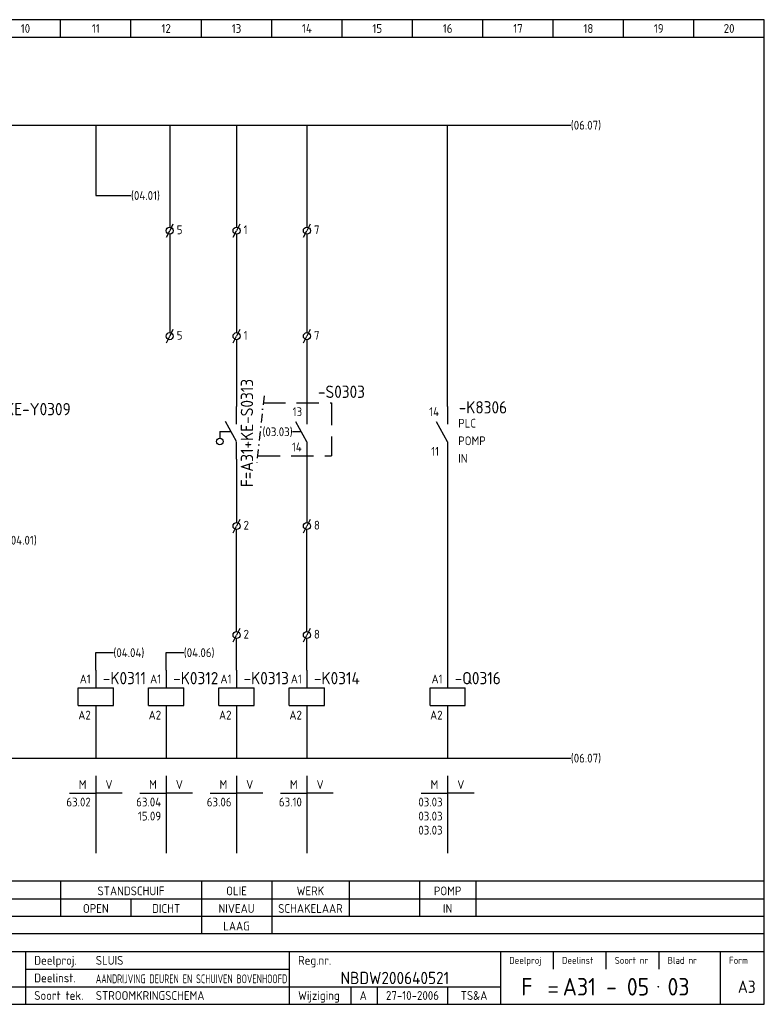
# Model space of a CAD drawing. Extents: x 10 to 410, y 10 to 290.
# Tile 2 of 2: x 198 to 410, y 10 to 290. Entities that reach past the tile are written whole.
import ezdxf
from ezdxf.enums import TextEntityAlignment as Align

# ---------------------------------------------------------------- set-up
doc = ezdxf.new("R2010")
doc.units = 0
doc.header["$MEASUREMENT"] = 0
doc.linetypes.add('DASHDOT', pattern=[1, 0.5, -0.25, 0, -0.25])
doc.linetypes.add('HIDDEN', pattern=[9.525, 6.35, -3.175])
for name, color, linetype in [('0-25', 7, 'CONTINUOUS'), ('0-35', 2, 'CONTINUOUS'), ('0-50', 3, 'CONTINUOUS'), ('B-25', 7, 'CONTINUOUS'), ('B-35', 2, 'CONTINUOUS'), ('S-25', 7, 'CONTINUOUS')]:
    doc.layers.add(name, color=color, linetype=linetype)
doc.styles.add('ISO', font='iso.shx')
doc.styles.get("Standard").update_dxf_attribs({"font": 'iso.shx'})

# ---------------------------------------------------------------- blocks, each defined once
blk = doc.blocks.new('KADERA3')
at = {"layer": '0-25'}
for p, q in [((210, 285), (210, 290)), ((230, 285), (230, 290)), ((250, 285), (250, 290)), ((270, 285), (270, 290)), ((290, 285), (290, 290)), ((310, 285), (310, 290)), ((330, 285), (330, 290)), ((350, 285), (350, 290)), ((370, 285), (370, 290)), ((390, 285), (390, 290)), ((10, 285), (410, 285)), ((410, 35), (10, 35)), ((410, 30), (10, 30)), ((350, 25), (350, 20)), ((365, 25), (365, 20)), ((380, 25), (380, 20)), ((200, 20), (275, 20)), ((150, 15), (335, 15)), ((292.5, 15), (292.5, 10)), ((300, 15), (300, 10)), ((320, 15), (320, 10))]:
    blk.add_line(p, q, dxfattribs=at)
at = {"layer": '0-35'}
for p, q in [((200, 25), (200, 10)), ((275, 25), (275, 10)), ((335, 25), (335, 10)), ((397.5, 25), (397.5, 10))]:
    blk.add_line(p, q, dxfattribs=at)
at = {"layer": '0-50'}
for p, q in [((10, 25), (410, 25)), ((348.75, 15), (351.25, 15)), ((348.75, 13.5), (351.25, 13.5))]:
    blk.add_line(p, q, dxfattribs=at)
blk.add_lwpolyline([(10, 10), (410, 10), (410, 290), (10, 290)], close=True, dxfattribs=at)
at = {"layer": '0-50', "const_width": 0.25}
blk.add_lwpolyline([(379.75, 15, 1), (380, 15, 1)], format="xyb", close=True, dxfattribs=at)
at = {"layer": '0-25', "style": 'ISO'}
for s, height, p in [('Deelproj.', 2.5, (202.5, 22.5)), ('Reg.nr.', 2.5, (277.5, 22.5)), ('Deelproj', 2, (337.5, 22.5)), ('Deelinst', 2, (352.5, 22.5)), ('Soort nr', 2, (367.5, 22.5)), ('Blad nr', 2, (382.5, 22.5)), ('Form', 2, (400, 22.5)), ('Deelinst.', 2.5, (202.5, 17.5)), ('Soort tek.', 2.5, (202.5, 12.5)), ('Wijziging', 2.5, (277.5, 12.5))]:
    blk.add_text(s, height=height, dxfattribs=at).set_placement(p, align=Align.MIDDLE_LEFT)
for tag, p in [('STR1', (20, 287.5)), ('STR2', (40, 287.5)), ('STR3', (60, 287.5)), ('STR4', (80, 287.5)), ('STR5', (100, 287.5)), ('STR6', (120, 287.5)), ('STR7', (140, 287.5)), ('STR8', (160, 287.5)), ('STR9', (180, 287.5)), ('STR10', (200, 287.5)), ('STR11', (220, 287.5)), ('STR12', (240, 287.5)), ('STR13', (260, 287.5)), ('STR14', (280, 287.5)), ('STR15', (300, 287.5)), ('STR16', (320, 287.5)), ('STR17', (340, 287.5)), ('STR18', (360, 287.5)), ('STR19', (380, 287.5)), ('STR20', (400, 287.5)), ('W', (180, 12.5)), ('Z', (310, 12.5)), ('Y', (327.5, 12.5))]:
    blk.add_attdef(tag, text='', height=2.5, dxfattribs=at).set_placement(p, align=Align.MIDDLE)
for tag, p in [('N', (220, 22.5)), ('B', (92.5, 17.5)), ('P', (220, 17.5)), ('C', (92.5, 12.5)), ('U', (220, 12.5)), ('REV', (295, 12.5))]:
    blk.add_attdef(tag, text='', height=2.5, dxfattribs=at).set_placement(p, align=Align.MIDDLE_LEFT)
at = {"layer": '0-35', "style": 'ISO'}
blk.add_attdef('RNR', text='', height=3.5, dxfattribs=at).set_placement((305, 17.5), align=Align.MIDDLE)
for tag, p in [('X', (178.5, 17.5)), ('FORM', (402.5, 15))]:
    blk.add_attdef(tag, text='', height=3.5, dxfattribs=at).set_placement(p, align=Align.MIDDLE_LEFT)
at = {"layer": '0-50', "style": 'ISO'}
for tag, p in [('M', (342.5, 15)), ('O', (365, 15))]:
    blk.add_attdef(tag, text='', height=5, dxfattribs=at).set_placement(p, align=Align.MIDDLE)
blk.add_attdef('Q', text='', height=5, dxfattribs=at).set_placement((382.5, 15), align=Align.MIDDLE_LEFT)
blk = doc.blocks.new('0060')
at = {"layer": 'S-25'}
for p, q in [((0, 0), (0, -22)), ((-7.5, -5), (0, -5)), ((7.5, -5), (0, -5))]:
    blk.add_line(p, q, dxfattribs=at)
at = {"layer": 'B-25', "style": 'ISO'}
blk.add_text('M', height=2.5, dxfattribs=at).set_placement((-3.75, -2.5), align=Align.MIDDLE_CENTER)
blk.add_text('V', height=2.5, dxfattribs=at).set_placement((3.75, -2.5), align=Align.MIDDLE)
at = {"layer": 'B-25'}
for tag, p in [('M1', (-1.43, -8.73)), ('M2', (-1.43, -12.73)), ('M3', (-1.43, -16.73)), ('M4', (-1.43, -20.73))]:
    blk.add_attdef(tag, text='', height=2.5, dxfattribs=at).set_placement(p, align=Align.RIGHT)
for tag, p in [('V1', (1.57, -8.73)), ('V2', (1.57, -12.73)), ('V3', (1.57, -16.73)), ('V4', (1.57, -20.73))]:
    blk.add_attdef(tag, p, '', height=2.5, dxfattribs=at)
blk = doc.blocks.new('0059')
at = {"layer": 'S-25'}
for p, q in [((0, 0), (0, -5)), ((-5, -5), (5, -5)), ((-5, -10), (-5, -5)), ((5, -10), (5, -5)), ((-5, -10), (5, -10)), ((0, -10), (0, -15))]:
    blk.add_line(p, q, dxfattribs=at)
at = {"layer": 'B-25'}
for tag, p in [('KN1', (-1.43, -3.73)), ('KN2', (-1.43, -14.01))]:
    blk.add_attdef(tag, text='', height=2.5, dxfattribs=at).set_placement(p, align=Align.RIGHT)
at = {"layer": 'B-35'}
blk.add_attdef('KT', (7.14, -8.99), '', height=3.5, dxfattribs=at)
blk = doc.blocks.new('0033')
at = {"layer": 'S-25'}
for p in [(-0.94, -1.88), (0.94, 1.88)]:
    blk.add_line(p, (0, 0), dxfattribs=at)
blk.add_circle((0, 0), 1, dxfattribs=at)
at = {"layer": 'B-25'}
blk.add_attdef('KT', text='', height=2.5, dxfattribs=at).set_placement((-2, -1), align=Align.RIGHT)
blk.add_attdef('KN1', (2, -1.01), '', height=2.5, dxfattribs=at)
blk = doc.blocks.new('RME5')
at = {"layer": 'S-25'}
for p, q in [((140, 255), (140, 250)), ((140, 245), (136.88, 250.62)), ((140, 245), (140, 240))]:
    blk.add_line(p, q, dxfattribs=at)
at = {"layer": 'B-25'}
for tag, p in [('KN1', (137.57, 252.27)), ('KN2', (137.57, 240.99))]:
    blk.add_attdef(tag, text='', height=2.5, dxfattribs=at).set_placement(p, align=Align.RIGHT)
for p in [(143, 248.99), (143, 244), (143, 239)]:
    blk.add_attdef('OM1', p, '', height=2.5, dxfattribs=at)
at = {"layer": 'B-35'}
blk.add_attdef('KT', (143.14, 253.01), '', height=3.5, dxfattribs=at)
blk = doc.blocks.new('0039')
at = {"layer": 'S-25'}
for p, q in [((0, -5), (0, 0)), ((-0.04, -9.93), (-3.17, -4.3)), ((-4.76, -7.12), (-4.76, -9)), ((-4.76, -7.12), (-1.6, -7.12)), ((0, -15), (0, -10))]:
    blk.add_line(p, q, dxfattribs=at)
blk.add_circle((-4.76, -9.94), 0.938, dxfattribs=at)
at = {"layer": 'B-25'}
for tag, p in [('KN1', (-2.43, -2.73)), ('KN2', (-2.43, -14.01))]:
    blk.add_attdef(tag, text='', height=2.5, dxfattribs=at).set_placement(p, align=Align.RIGHT)
blk.add_attdef('OM1', (8, -13.01), '', height=2.5, dxfattribs=at)
at = {"layer": 'B-35'}
blk.add_attdef('KT', (8.14, -8.99), '', height=3.5, dxfattribs=at)

msp = doc.modelspace()

# ---------------------------------------------------------------- linework, layer by layer
at = {"layer": '0-25'}
for p, q in [((241, 229), (241, 201)), ((260, 229), (260, 201)), ((280, 229), (280, 201)), ((410, 45), (10, 45)), ((10, 40), (410, 40))]:
    msp.add_line(p, q, dxfattribs=at)
at = {"layer": 'S-25'}
for p, q in [((120, 260), (355, 260)), ((220, 260), (220, 240)), ((241, 260), (241, 231)), ((260, 260), (260, 231)), ((280, 260), (280, 231)), ((320, 180), (320, 260)), ((220, 240), (230, 240)), ((260, 199), (260, 180)), ((280, 199), (280, 180)), ((278.44, 172.81), (275.95, 172.81)), ((260, 165), (260, 147)), ((280, 165), (280, 147)), ((320, 165), (320, 105)), ((260, 116), (260, 145)), ((280, 116), (280, 145)), ((260, 105), (260, 114)), ((280, 105), (280, 114)), ((220, 105), (220, 110)), ((220, 110), (225, 110)), ((240, 105), (240, 110)), ((240, 110), (245, 110)), ((220, 90), (220, 80)), ((240, 90), (240, 80)), ((260, 90), (260, 80)), ((280, 90), (280, 80)), ((320, 90), (320, 80)), ((120, 80), (355, 80)), ((210, 45), (210, 35)), ((250, 45), (250, 30)), ((270, 45), (270, 30)), ((292, 45), (292, 35)), ((312, 45), (312, 35)), ((328, 45), (328, 35)), ((230, 40), (230, 35))]:
    msp.add_line(p, q, dxfattribs=at)
at = {"layer": 'S-25', "linetype": 'DASHDOT', "ltscale": 5}
msp.add_line((267.83, 183), (265.76, 164), dxfattribs=at)
at = {"layer": 'S-25', "linetype": 'HIDDEN'}
for points in [[(267.56, 181), (287, 181)], [(287, 181), (287, 166)], [(266.04, 166), (287, 166)]]:
    msp.add_lwpolyline(points, dxfattribs=at)

# ---------------------------------------------------------------- block references
at = {"layer": 'S-25'}
ref = msp.add_blockref('KADERA3', (0, 0), dxfattribs=at)
ref.add_attrib('N', 'SLUIS', dxfattribs={"layer": '0-25', "height": 2.5, "style": 'ISO'}).set_placement((220, 22.5), align=Align.MIDDLE_LEFT)
ref.add_attrib('U', 'STROOMKRINGSCHEMA', dxfattribs={"layer": '0-25', "height": 2.5, "style": 'ISO'}).set_placement((220, 12.5), align=Align.MIDDLE_LEFT)
ref.add_attrib('M', 'F', dxfattribs={"layer": '0-50', "height": 5, "style": 'ISO'}).set_placement((342.5, 15), align=Align.MIDDLE)
ref.add_attrib('O', 'A31 - 05', dxfattribs={"layer": '0-50', "height": 5, "style": 'ISO'}).set_placement((365, 15), align=Align.MIDDLE)
ref.add_attrib('Q', '03', dxfattribs={"layer": '0-50', "height": 5, "style": 'ISO'}).set_placement((382.5, 15), align=Align.MIDDLE_LEFT)
ref.add_attrib('RNR', 'NBDW200640521', dxfattribs={"layer": '0-35', "height": 3.5, "style": 'ISO'}).set_placement((305, 17.5), align=Align.MIDDLE)
ref.add_attrib('FORM', 'A3', dxfattribs={"layer": '0-35', "height": 3.5, "style": 'ISO'}).set_placement((402.5, 15), align=Align.MIDDLE_LEFT)
ref.add_attrib('REV', 'A', dxfattribs={"layer": '0-25', "height": 2.5, "style": 'ISO'}).set_placement((295, 12.5), align=Align.MIDDLE_LEFT)
ref.add_attrib('Z', '27-10-2006', dxfattribs={"layer": '0-25', "height": 2.5, "style": 'ISO'}).set_placement((310, 12.5), align=Align.MIDDLE)
ref.add_attrib('Y', 'TS&A', dxfattribs={"layer": '0-25', "height": 2.5, "style": 'ISO'}).set_placement((327.5, 12.5), align=Align.MIDDLE)
ref.add_attrib('STR10', '10', dxfattribs={"layer": '0-25', "height": 2.5, "style": 'ISO'}).set_placement((200, 287.5), align=Align.MIDDLE)
ref.add_attrib('STR11', '11', dxfattribs={"layer": '0-25', "height": 2.5, "style": 'ISO'}).set_placement((220, 287.5), align=Align.MIDDLE)
ref.add_attrib('STR12', '12', dxfattribs={"layer": '0-25', "height": 2.5, "style": 'ISO'}).set_placement((240, 287.5), align=Align.MIDDLE)
ref.add_attrib('STR13', '13', dxfattribs={"layer": '0-25', "height": 2.5, "style": 'ISO'}).set_placement((260, 287.5), align=Align.MIDDLE)
ref.add_attrib('STR14', '14', dxfattribs={"layer": '0-25', "height": 2.5, "style": 'ISO'}).set_placement((280, 287.5), align=Align.MIDDLE)
ref.add_attrib('STR15', '15', dxfattribs={"layer": '0-25', "height": 2.5, "style": 'ISO'}).set_placement((300, 287.5), align=Align.MIDDLE)
ref.add_attrib('STR16', '16', dxfattribs={"layer": '0-25', "height": 2.5, "style": 'ISO'}).set_placement((320, 287.5), align=Align.MIDDLE)
ref.add_attrib('STR17', '17', dxfattribs={"layer": '0-25', "height": 2.5, "style": 'ISO'}).set_placement((340, 287.5), align=Align.MIDDLE)
ref.add_attrib('STR18', '18', dxfattribs={"layer": '0-25', "height": 2.5, "style": 'ISO'}).set_placement((360, 287.5), align=Align.MIDDLE)
ref.add_attrib('STR19', '19', dxfattribs={"layer": '0-25', "height": 2.5, "style": 'ISO'}).set_placement((380, 287.5), align=Align.MIDDLE)
ref.add_attrib('STR20', '20', dxfattribs={"layer": '0-25', "height": 2.5, "style": 'ISO'}).set_placement((400, 287.5), align=Align.MIDDLE)
ref = msp.add_blockref('0033', (241, 230), dxfattribs=at)
ref.add_attrib('KN1', '5', (243, 229), dxfattribs={"layer": 'B-25', "height": 2.5})
ref = msp.add_blockref('0033', (260, 230), dxfattribs=at)
ref.add_attrib('KN1', '1', (262, 229), dxfattribs={"layer": 'B-25', "height": 2.5})
ref = msp.add_blockref('0033', (280, 230), dxfattribs=at)
ref.add_attrib('KN1', '7', (282, 229), dxfattribs={"layer": 'B-25', "height": 2.5})
ref = msp.add_blockref('0033', (241, 200), dxfattribs=at)
ref.add_attrib('KN1', '5', (243, 199), dxfattribs={"layer": 'B-25', "height": 2.5})
ref = msp.add_blockref('0033', (260, 200), dxfattribs=at)
ref.add_attrib('KN1', '1', (262, 199), dxfattribs={"layer": 'B-25', "height": 2.5})
ref = msp.add_blockref('0033', (280, 200), dxfattribs=at)
ref.add_attrib('KN1', '7', (282, 199), dxfattribs={"layer": 'B-25', "height": 2.5})
ref = msp.add_blockref('RME5', (140, -75), dxfattribs=at)
ref.add_attrib('KT', '-S0303', (283.14, 182.44), dxfattribs={"layer": 'B-35', "height": 3.5})
ref.add_attrib('KN2', '14', dxfattribs={"layer": 'B-25', "height": 2.5}).set_placement((278.54, 167.23), align=Align.RIGHT)
ref.add_attrib('KN1', '13', dxfattribs={"layer": 'B-25', "height": 2.5}).set_placement((278.64, 177.27), align=Align.RIGHT)
msp.add_blockref('0039', (260, 180), dxfattribs=at)
ref = msp.add_blockref('RME5', (180, -75), dxfattribs=at)
ref.add_attrib('OM1', 'PLC', (323, 173.99), dxfattribs={"layer": 'B-25', "height": 2.5})
ref.add_attrib('OM1', 'IN', (323, 164), dxfattribs={"layer": 'B-25', "height": 2.5})
ref.add_attrib('OM1', 'POMP', (323, 169), dxfattribs={"layer": 'B-25', "height": 2.5})
ref.add_attrib('KT', '-K8306', (323.14, 178.01), dxfattribs={"layer": 'B-35', "height": 3.5})
ref.add_attrib('KN2', '11', dxfattribs={"layer": 'B-25', "height": 2.5}).set_placement((317.57, 165.99), align=Align.RIGHT)
ref.add_attrib('KN1', '14', dxfattribs={"layer": 'B-25', "height": 2.5}).set_placement((317.57, 177.27), align=Align.RIGHT)
ref = msp.add_blockref('0033', (260, 146), dxfattribs=at)
ref.add_attrib('KN1', '2', (262, 145), dxfattribs={"layer": 'B-25', "height": 2.5})
ref = msp.add_blockref('0033', (280, 146), dxfattribs=at)
ref.add_attrib('KN1', '8', (282, 145), dxfattribs={"layer": 'B-25', "height": 2.5})
ref = msp.add_blockref('0033', (260, 115), dxfattribs=at)
ref.add_attrib('KN1', '2', (262, 114), dxfattribs={"layer": 'B-25', "height": 2.5})
ref = msp.add_blockref('0033', (280, 115), dxfattribs=at)
ref.add_attrib('KN1', '8', (282, 114), dxfattribs={"layer": 'B-25', "height": 2.5})
ref = msp.add_blockref('0059', (220, 105), dxfattribs=at)
ref.add_attrib('KT', '-K0311', (222, 101), dxfattribs={"layer": 'B-35', "height": 3.5})
ref.add_attrib('KN1', 'A1', dxfattribs={"layer": 'B-25', "height": 2.5}).set_placement((218.57, 101.27), align=Align.RIGHT)
ref.add_attrib('KN2', 'A2', dxfattribs={"layer": 'B-25', "height": 2.5}).set_placement((218.57, 90.99), align=Align.RIGHT)
ref = msp.add_blockref('0059', (240, 105), dxfattribs=at)
ref.add_attrib('KT', '-K0312', (242, 101), dxfattribs={"layer": 'B-35', "height": 3.5})
ref.add_attrib('KN1', 'A1', dxfattribs={"layer": 'B-25', "height": 2.5}).set_placement((238.57, 101.27), align=Align.RIGHT)
ref.add_attrib('KN2', 'A2', dxfattribs={"layer": 'B-25', "height": 2.5}).set_placement((238.57, 90.99), align=Align.RIGHT)
ref = msp.add_blockref('0059', (260, 105), dxfattribs=at)
ref.add_attrib('KT', '-K0313', (262, 101), dxfattribs={"layer": 'B-35', "height": 3.5})
ref.add_attrib('KN1', 'A1', dxfattribs={"layer": 'B-25', "height": 2.5}).set_placement((258.57, 101.27), align=Align.RIGHT)
ref.add_attrib('KN2', 'A2', dxfattribs={"layer": 'B-25', "height": 2.5}).set_placement((258.57, 90.99), align=Align.RIGHT)
ref = msp.add_blockref('0059', (280, 105), dxfattribs=at)
ref.add_attrib('KT', '-K0314', (282, 101), dxfattribs={"layer": 'B-35', "height": 3.5})
ref.add_attrib('KN1', 'A1', dxfattribs={"layer": 'B-25', "height": 2.5}).set_placement((278.57, 101.27), align=Align.RIGHT)
ref.add_attrib('KN2', 'A2', dxfattribs={"layer": 'B-25', "height": 2.5}).set_placement((278.57, 90.99), align=Align.RIGHT)
ref = msp.add_blockref('0059', (320, 105), dxfattribs=at)
ref.add_attrib('KT', '-Q0316', (322, 101), dxfattribs={"layer": 'B-35', "height": 3.5})
ref.add_attrib('KN1', 'A1', dxfattribs={"layer": 'B-25', "height": 2.5}).set_placement((318.57, 101.27), align=Align.RIGHT)
ref.add_attrib('KN2', 'A2', dxfattribs={"layer": 'B-25', "height": 2.5}).set_placement((318.57, 90.99), align=Align.RIGHT)
for p, values in [((220, 75), {'M1': '63.02'}), ((240, 75), {'M1': '63.04', 'M2': '15.09'}), ((260, 75), {'M1': '63.06'}), ((280, 75), {'M1': '63.10'}), ((320, 75), {'M1': '03.03', 'M2': '03.03', 'M3': '03.03'})]:
    msp.add_blockref('0060', p, dxfattribs=at).add_auto_attribs(values)

# ---------------------------------------------------------------- texts
at = {"layer": 'B-25', "style": 'ISO'}
for s, p in [('(06.07)', (355, 260)), ('(04.01)', (230, 240)), ('(04.01)', (195, 141.98)), ('(04.04)', (225, 110)), ('(04.06)', (245, 110)), ('(06.07)', (355, 80))]:
    msp.add_text(s, height=2.5, dxfattribs=at).set_placement(p, align=Align.MIDDLE_LEFT)
msp.add_text('(03.03)', height=2.5, dxfattribs=at).set_placement((275.95, 172.81), align=Align.MIDDLE_RIGHT)
for s, p in [('STANDSCHUIF', (230, 41)), ('OLIE', (260, 41)), ('WERK', (281, 41)), ('POMP', (320, 41)), ('OPEN', (220, 36)), ('DICHT', (240, 36)), ('NIVEAU', (260, 36)), ('SCHAKELAAR', (281, 36)), ('IN', (320, 36)), ('LAAG', (260, 31))]:
    msp.add_text(s, height=2.5, dxfattribs=at).set_placement(p, align=Align.CENTER)
at = {"layer": 'B-25', "style": 'ISO', "width": 0.801744}
msp.add_text('AANDRIJVING DEUREN EN SCHUIVEN BOVENHOOFD', height=2.5, dxfattribs=at).set_placement((220, 16), (274.4, 16), align=Align.FIT)
at = {"layer": 'B-35', "style": 'ISO'}
msp.add_text('F=A31+KE-S0313', height=3.5, rotation=90, dxfattribs=at).set_placement((264.7, 157.07))
msp.add_text('F=A31+KE-Y0309', height=3.5, dxfattribs=at).set_placement((181.06, 177.5))

doc.saveas('drawing.dxf')
